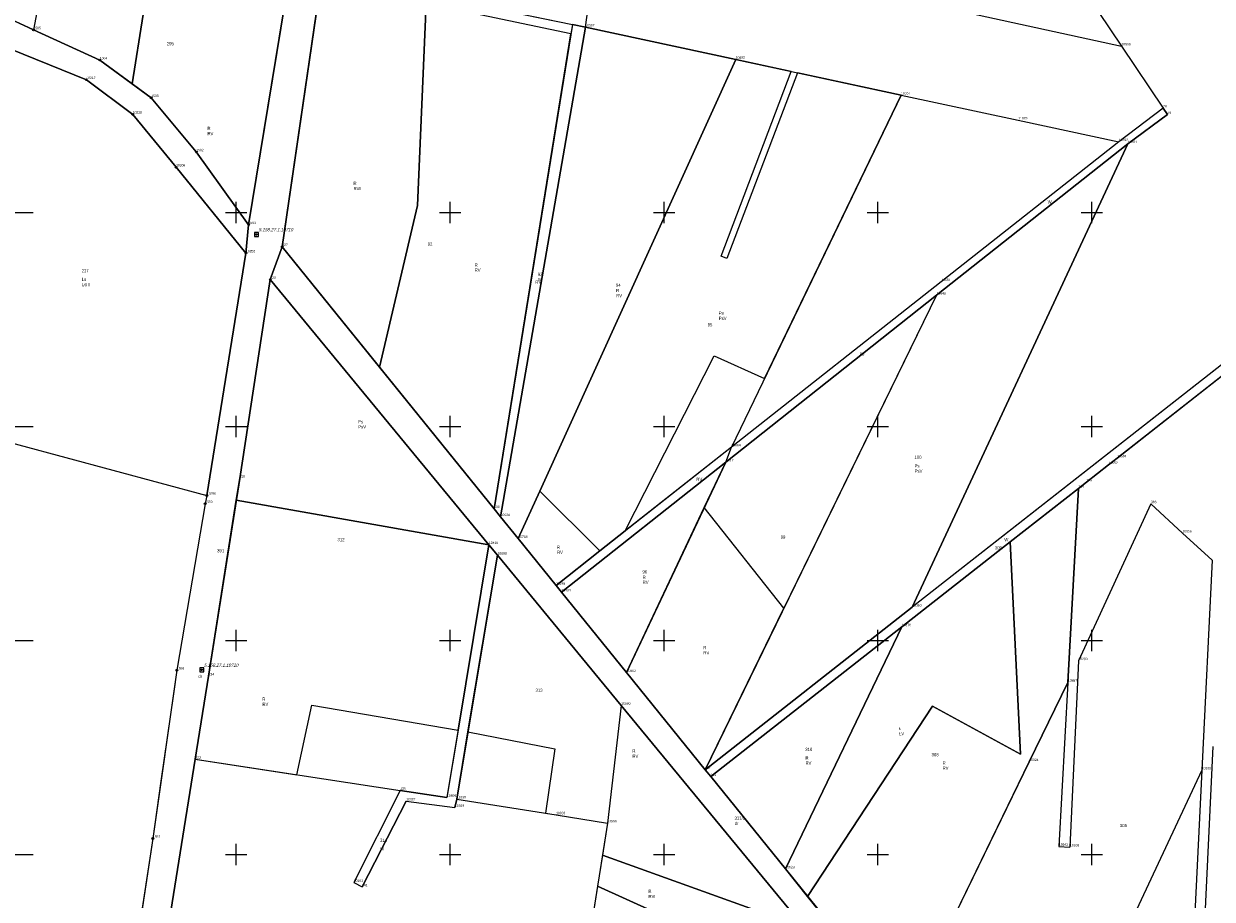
# Model space of a CAD drawing. Header units: metres. Extents: x 5548743 to 5556416, y 5707500 to 5714000.
# Tile 37 of 244: x 5550501 to 5551056, y 5711779 to 5712188. Entities that reach past the tile are written whole.
import ezdxf
from ezdxf.enums import TextEntityAlignment as Align

# ---------------------------------------------------------------- set-up
doc = ezdxf.new("R2010")
doc.units = ezdxf.units.M
doc.linetypes.add('219-1000', pattern=[0])
doc.layers.get('0').update_dxf_attribs({"color": 2, "lineweight": 5})
doc.styles.get("Standard").update_dxf_attribs({"font": 'Working1250', "width": 0.75})

# ---------------------------------------------------------------- blocks, each defined once
blk = doc.blocks.new('203')
at = {"linetype": 'Continuous', "lineweight": 0}
h = blk.add_hatch(color=0, dxfattribs=at)
edge = h.paths.add_edge_path()
edge.add_arc((0, 0), 0.09, 0, 360)
blk = doc.blocks.new('202')
at = {"color": 0, "linetype": 'Continuous', "lineweight": 0}
blk.add_circle((0, 0), 0.4, dxfattribs=at)
blk = doc.blocks.new('OSSP')
at = {"color": 0}
for p, q in [((-0.939, 0.938), (-0.939, -0.938)), ((-0.939, 0.938), (-0.939, -0.938)), ((0.936, 0.938), (-0.939, 0.938)), ((0.936, 0.938), (-0.939, 0.938)), ((0.45, 0), (-0.45, 0)), ((0.45, 0), (-0.45, 0)), ((0, -0.45), (0, 0.45)), ((0, -0.45), (0, 0.45)), ((0.936, -0.938), (0.936, 0.938)), ((0.936, -0.938), (0.936, 0.938)), ((-0.939, -0.938), (0.936, -0.938)), ((-0.939, -0.938), (0.936, -0.938))]:
    blk.add_line(p, q, dxfattribs=at)
blk = doc.blocks.new('RAMKA1000K')
at = {"color": 0}
for p, q in [((95, 500), (105, 500)), ((195, 500), (205, 500)), ((200, 495), (200, 500)), ((295, 500), (305, 500)), ((300, 495), (300, 500)), ((395, 500), (405, 500)), ((400, 495), (400, 500)), ((495, 500), (505, 500)), ((500, 495), (500, 500)), ((595, 500), (605, 500)), ((600, 495), (600, 500)), ((200, 395), (200, 405)), ((300, 395), (300, 405)), ((400, 395), (400, 405)), ((500, 395), (500, 405)), ((600, 395), (600, 405)), ((95, 400), (105, 400)), ((195, 400), (205, 400)), ((295, 400), (305, 400)), ((395, 400), (405, 400)), ((495, 400), (505, 400)), ((595, 400), (605, 400)), ((200, 295), (200, 305)), ((300, 295), (300, 305)), ((400, 295), (400, 305)), ((500, 295), (500, 305)), ((600, 295), (600, 305)), ((95, 300), (105, 300)), ((195, 300), (205, 300)), ((295, 300), (305, 300)), ((395, 300), (405, 300)), ((495, 300), (505, 300)), ((595, 300), (605, 300)), ((200, 95), (200, 105)), ((300, 95), (300, 105)), ((400, 95), (400, 105)), ((500, 95), (500, 105)), ((600, 95), (600, 105)), ((95, 100), (105, 100)), ((195, 100), (205, 100)), ((295, 100), (305, 100)), ((395, 100), (405, 100)), ((495, 100), (505, 100)), ((595, 100), (605, 100)), ((95, 0), (105, 0)), ((195, 0), (205, 0)), ((200, 0), (200, 5)), ((295, 0), (305, 0)), ((300, 0), (300, 5)), ((395, 0), (405, 0)), ((400, 0), (400, 5)), ((495, 0), (505, 0)), ((500, 0), (500, 5)), ((595, 0), (605, 0)), ((600, 0), (600, 5))]:
    blk.add_line(p, q, dxfattribs=at)

msp = doc.modelspace()

# ---------------------------------------------------------------- linework, layer by layer
at = {"layer": '216-obręb ewidencyjny', "color": 7, "linetype": 'CONTINUOUS', "lineweight": 25, "flags": 128}
for points in [[(5550554.75, 5711682.1), (5550580.85, 5711844.48), (5550587.1, 5711883.35), (5550601.63, 5711975.71), (5550615.93, 5712068.68), (5550621.5, 5712084.02), (5550640.21, 5712211.99), (5550646.92, 5712257.91), (5550648.31, 5712267.39), (5550648.96, 5712270.41), (5550659.94, 5712340.1), (5550668.54, 5712394.6), (5550677.04, 5712448.58), (5550687.73, 5712516.42), (5550694.77, 5712561.06), (5550699.12, 5712588.68), (5550699.76, 5712592.28), (5550702, 5712604.88), (5550752.53, 5712918.62)], [(5550752.53, 5712918.62), (5550702, 5712604.88), (5550699.76, 5712592.28), (5550699.12, 5712588.68), (5550694.77, 5712561.06), (5550687.73, 5712516.42), (5550677.04, 5712448.58), (5550668.54, 5712394.6), (5550659.94, 5712340.1), (5550648.96, 5712270.41), (5550648.31, 5712267.39), (5550646.92, 5712257.91), (5550640.21, 5712211.99), (5550621.5, 5712084.02), (5550615.93, 5712068.68), (5550601.63, 5711975.71), (5550587.1, 5711883.35), (5550580.85, 5711844.48), (5550554.75, 5711682.1)]]:
    msp.add_lwpolyline(points, dxfattribs=at)
at = {"layer": '217-kontur klasyfikacyjny', "color": 3, "linetype": 'CONTINUOUS', "lineweight": 18, "flags": 128}
for points in [[(5550520.01, 5712263.78), (5550505.22, 5712185.35)], [(5550763.22, 5712186.67), (5550769.32, 5712231.18)], [(5550639.62, 5712207.96), (5550621.5, 5712084.02)], [(5550689.3, 5712201.9), (5550757.22, 5712187.95)], [(5550684.73, 5712103.26), (5550688.84, 5712197.67)], [(5550688.84, 5712197.67), (5550684.73, 5712103.26)], [(5550756.49, 5712183.47), (5550688.84, 5712197.67)], [(5550551.4, 5712160.13), (5550556.56, 5712192.54)], [(5550556.56, 5712192.54), (5550551.4, 5712160.13)], [(5550605.78, 5712094.33), (5550621.92, 5712192.94)], [(5550505.22, 5712185.35), (5550536.21, 5712171.29)], [(5550720.57, 5711961.55), (5550756.49, 5712183.47)], [(5550756.49, 5712183.47), (5550720.57, 5711961.55)], [(5550763.22, 5712186.67), (5550723.61, 5711957.8)], [(5550723.61, 5711957.8), (5550763.22, 5712186.67)], [(5550757.22, 5712187.95), (5550756.49, 5712183.47)], [(5550757.22, 5712187.95), (5550763.22, 5712186.67)], [(5550763.22, 5712186.67), (5550757.22, 5712187.95)], [(5550833.52, 5712171.55), (5550763.22, 5712186.67)], [(5550529.92, 5712162.04), (5550488.77, 5712178.66)], [(5550536.21, 5712171.29), (5550551.4, 5712160.13)], [(5550741.89, 5711969.72), (5550833.52, 5712171.55)], [(5550833.52, 5712171.55), (5550741.89, 5711969.72)], [(5550859.38, 5712165.99), (5550833.52, 5712171.55)], [(5550551.61, 5712145.84), (5550529.92, 5712162.04)], [(5550826.64, 5712079.59), (5550859.38, 5712165.99)], [(5550862.33, 5712165.35), (5550829.39, 5712078.52)], [(5550910.79, 5712154.93), (5550862.33, 5712165.35)], [(5550551.4, 5712160.13), (5550560.27, 5712153.63)], [(5550560.27, 5712153.63), (5550581.33, 5712128.31)], [(5550846.94, 5712022.38), (5550910.79, 5712154.93)], [(5550571.86, 5712121.18), (5550551.61, 5712145.84)], [(5550581.33, 5712128.31), (5550605.78, 5712094.33)], [(5550916.07, 5711915.52), (5551016.88, 5712132.12)], [(5551016.88, 5712132.12), (5550927.42, 5712061.34)], [(5550604.56, 5712081.06), (5550571.86, 5712121.18)], [(5550666.97, 5712027.79), (5550684.73, 5712103.26)], [(5550684.73, 5712103.26), (5550666.97, 5712027.79)], [(5550621.5, 5712084.02), (5550666.97, 5712027.79)], [(5550586.28, 5711967.76), (5550604.56, 5712081.06)], [(5550829.39, 5712078.52), (5550826.64, 5712079.59)], [(5550615.93, 5712068.68), (5550601.63, 5711975.71)], [(5550718.12, 5711944.74), (5550615.93, 5712068.68)], [(5550927.42, 5712061.34), (5550856.02, 5711915.05)], [(5550781.82, 5711951.19), (5550823.39, 5712033.03)], [(5550823.39, 5712033.03), (5550846.94, 5712022.38)], [(5550666.97, 5712027.79), (5550720.57, 5711961.55)], [(5550454.21, 5712003.23), (5550586.28, 5711967.76)], [(5550831.5, 5711990.34), (5550781.82, 5711951.19)], [(5550828.82, 5711983.34), (5550831.5, 5711990.34)], [(5550828.82, 5711983.34), (5550752.06, 5711922.62)], [(5550752.06, 5711922.62), (5550828.82, 5711983.34)], [(5550818.82, 5711962.1), (5550828.82, 5711983.34)], [(5550601.63, 5711975.71), (5550600.04, 5711965.61)], [(5550731.85, 5711947.6), (5550741.89, 5711969.72)], [(5550741.89, 5711969.72), (5550731.85, 5711947.6)], [(5550741.89, 5711969.72), (5550769.93, 5711941.83)], [(5550769.93, 5711941.83), (5550741.89, 5711969.72)], [(5550993.76, 5711971.08), (5550961.83, 5711946.05)], [(5550988.8, 5711880.42), (5550993.76, 5711971.08)], [(5550600.04, 5711965.61), (5550587.1, 5711883.35)], [(5550600.04, 5711965.61), (5550718.12, 5711944.74)], [(5550718.12, 5711944.74), (5550600.04, 5711965.61)], [(5550720.57, 5711961.55), (5550723.61, 5711957.8)], [(5550782.52, 5711884.96), (5550818.82, 5711962.1)], [(5550818.82, 5711962.1), (5550782.52, 5711884.96)], [(5550856.02, 5711915.05), (5550818.82, 5711962.1)], [(5550723.61, 5711957.8), (5550731.85, 5711947.6)], [(5550769.93, 5711941.83), (5550781.82, 5711951.19)], [(5550781.82, 5711951.19), (5550769.93, 5711941.83)], [(5550703.75, 5711858.04), (5550718.12, 5711944.74)], [(5550731.85, 5711947.6), (5550749.53, 5711925.75)], [(5550961.83, 5711946.05), (5550911.15, 5711906.34)], [(5550961.83, 5711946.05), (5550966.61, 5711846.8)], [(5550966.61, 5711846.8), (5550961.83, 5711946.05)], [(5550722.18, 5711939.82), (5550708.33, 5711857.25)], [(5550780.02, 5711869.67), (5550722.18, 5711939.82)], [(5550749.53, 5711925.75), (5550769.93, 5711941.83)], [(5550769.93, 5711941.83), (5550749.53, 5711925.75)], [(5550749.53, 5711925.75), (5550752.06, 5711922.62)], [(5550752.06, 5711922.62), (5550782.52, 5711884.96)], [(5550819.2, 5711839.61), (5550916.07, 5711915.52)], [(5550856.02, 5711915.05), (5550819.2, 5711839.61)], [(5550819.2, 5711839.61), (5550856.02, 5711915.05)], [(5550911.15, 5711906.34), (5550821.84, 5711836.35)], [(5550856.75, 5711793.2), (5550911.15, 5711906.34)], [(5550911.15, 5711906.34), (5550856.75, 5711793.2)], [(5550782.52, 5711884.96), (5550819.2, 5711839.61)], [(5550587.1, 5711883.35), (5550580.85, 5711844.48)], [(5550970.76, 5711843.31), (5550988.8, 5711880.42)], [(5550628.37, 5711837.25), (5550635.29, 5711869.84)], [(5550635.29, 5711869.84), (5550703.75, 5711858.04)], [(5550865.71, 5711765.75), (5550780.02, 5711869.67)], [(5550925.47, 5711869.35), (5550867.12, 5711780.39)], [(5550867.12, 5711780.39), (5550925.47, 5711869.35)], [(5550966.61, 5711846.8), (5550925.47, 5711869.35)], [(5550925.47, 5711869.35), (5550966.61, 5711846.8)], [(5550708.33, 5711857.25), (5550748.98, 5711849.42)], [(5550748.98, 5711849.42), (5550744.62, 5711819.25)], [(5550580.85, 5711844.48), (5550628.37, 5711837.25)], [(5550936.08, 5711771.93), (5550970.76, 5711843.31)], [(5550821.84, 5711836.35), (5550856.75, 5711793.2)], [(5550744.62, 5711819.25), (5550749.53, 5711818.46)], [(5550749.53, 5711818.46), (5550773.58, 5711814.61)], [(5550773.58, 5711814.61), (5550771.21, 5711799.69)], [(5550771.21, 5711799.69), (5550768.89, 5711785.13)], [(5550771.21, 5711799.69), (5550865.71, 5711765.75)], [(5550865.71, 5711765.75), (5550771.21, 5711799.69)], [(5550856.75, 5711793.2), (5550867.12, 5711780.39)], [(5550768.89, 5711785.13), (5550759, 5711722.83)], [(5550849.29, 5711748.72), (5550768.89, 5711785.13)], [(5550768.89, 5711785.13), (5550849.29, 5711748.72)], [(5550867.12, 5711780.39), (5550912.76, 5711723.96)]]:
    msp.add_lwpolyline(points, dxfattribs=at)
at = {"layer": '218-kontur użytku gruntowego', "color": 3, "linetype": 'CONTINUOUS', "lineweight": 18, "flags": 128}
for points in [[(5550520.01, 5712263.78), (5550505.22, 5712185.35)], [(5550763.22, 5712186.67), (5550769.32, 5712231.18)], [(5550639.62, 5712207.96), (5550621.5, 5712084.02)], [(5550621.5, 5712084.02), (5550639.62, 5712207.96)], [(5550689.3, 5712201.9), (5550757.22, 5712187.95)], [(5550684.73, 5712103.26), (5550688.84, 5712197.67)], [(5550688.84, 5712197.67), (5550684.73, 5712103.26)], [(5550756.49, 5712183.47), (5550688.84, 5712197.67)], [(5550505.22, 5712185.35), (5550490.72, 5712192.15)], [(5550551.4, 5712160.13), (5550556.56, 5712192.54)], [(5550556.56, 5712192.54), (5550551.4, 5712160.13)], [(5550605.78, 5712094.33), (5550621.92, 5712192.94)], [(5550621.92, 5712192.94), (5550605.78, 5712094.33)], [(5550505.22, 5712185.35), (5550536.21, 5712171.29)], [(5550536.21, 5712171.29), (5550505.22, 5712185.35)], [(5550756.49, 5712183.47), (5550720.57, 5711961.55)], [(5550720.57, 5711961.55), (5550756.49, 5712183.47)], [(5550723.61, 5711957.8), (5550763.22, 5712186.67)], [(5550763.22, 5712186.67), (5550723.61, 5711957.8)], [(5550757.22, 5712187.95), (5550756.49, 5712183.47)], [(5550763.22, 5712186.67), (5550757.22, 5712187.95)], [(5550757.22, 5712187.95), (5550763.22, 5712186.67)], [(5550833.52, 5712171.55), (5550763.22, 5712186.67)], [(5550529.92, 5712162.04), (5550488.77, 5712178.66)], [(5550488.77, 5712178.66), (5550529.92, 5712162.04)], [(5550536.21, 5712171.29), (5550551.4, 5712160.13)], [(5550551.4, 5712160.13), (5550536.21, 5712171.29)], [(5550741.89, 5711969.72), (5550833.52, 5712171.55)], [(5550833.52, 5712171.55), (5550741.89, 5711969.72)], [(5550859.38, 5712165.99), (5550833.52, 5712171.55)], [(5550551.61, 5712145.84), (5550529.92, 5712162.04)], [(5550529.92, 5712162.04), (5550551.61, 5712145.84)], [(5550826.64, 5712079.59), (5550859.38, 5712165.99)], [(5550862.33, 5712165.35), (5550829.39, 5712078.52)], [(5550910.79, 5712154.93), (5550862.33, 5712165.35)], [(5550551.4, 5712160.13), (5550560.27, 5712153.63)], [(5550560.27, 5712153.63), (5550551.4, 5712160.13)], [(5550560.27, 5712153.63), (5550581.33, 5712128.31)], [(5550581.33, 5712128.31), (5550560.27, 5712153.63)], [(5550846.94, 5712022.38), (5550910.79, 5712154.93)], [(5550571.86, 5712121.18), (5550551.61, 5712145.84)], [(5550551.61, 5712145.84), (5550571.86, 5712121.18)], [(5551033.31, 5712148.8), (5551012.61, 5712133.04)], [(5551016.88, 5712132.12), (5551035.35, 5712145.76)], [(5551035.35, 5712145.76), (5551033.31, 5712148.8)], [(5550581.33, 5712128.31), (5550605.78, 5712094.33)], [(5550605.78, 5712094.33), (5550581.33, 5712128.31)], [(5550916.07, 5711915.52), (5551016.88, 5712132.12)], [(5550927.42, 5712061.34), (5551016.88, 5712132.12)], [(5551016.88, 5712132.12), (5550927.42, 5712061.34)], [(5551012.61, 5712133.04), (5550929.58, 5712067.62)], [(5550604.56, 5712081.06), (5550571.86, 5712121.18)], [(5550571.86, 5712121.18), (5550604.56, 5712081.06)], [(5550666.97, 5712027.79), (5550684.73, 5712103.26)], [(5550684.73, 5712103.26), (5550666.97, 5712027.79)], [(5550604.56, 5712081.06), (5550605.78, 5712094.33)], [(5550605.78, 5712094.33), (5550604.56, 5712081.06)], [(5550621.5, 5712084.02), (5550615.93, 5712068.68)], [(5550615.93, 5712068.68), (5550621.5, 5712084.02)], [(5550621.5, 5712084.02), (5550666.97, 5712027.79)], [(5550666.97, 5712027.79), (5550621.5, 5712084.02)], [(5550586.28, 5711967.76), (5550604.56, 5712081.06)], [(5550604.56, 5712081.06), (5550586.28, 5711967.76)], [(5550829.39, 5712078.52), (5550826.64, 5712079.59)], [(5550615.93, 5712068.68), (5550601.63, 5711975.71)], [(5550601.63, 5711975.71), (5550615.93, 5712068.68)], [(5550718.12, 5711944.74), (5550615.93, 5712068.68)], [(5550615.93, 5712068.68), (5550718.12, 5711944.74)], [(5550929.58, 5712067.62), (5550831.5, 5711990.34)], [(5550828.82, 5711983.34), (5550927.42, 5712061.34)], [(5550927.42, 5712061.34), (5550856.02, 5711915.05)], [(5551088.74, 5712050.82), (5550967.74, 5711956)], [(5551052.66, 5712017.24), (5551092.06, 5712048.11)], [(5550781.82, 5711951.19), (5550823.39, 5712033.03)], [(5550823.39, 5712033.03), (5550846.94, 5712022.38)], [(5550666.97, 5712027.79), (5550720.57, 5711961.55)], [(5550720.57, 5711961.55), (5550666.97, 5712027.79)], [(5551011.87, 5711985.26), (5551052.66, 5712017.24)], [(5550454.21, 5712003.23), (5550586.28, 5711967.76)], [(5550831.5, 5711990.34), (5550781.82, 5711951.19)], [(5551007.81, 5711982.09), (5551011.87, 5711985.26)], [(5550752.06, 5711922.62), (5550828.82, 5711983.34)], [(5550828.82, 5711983.34), (5550752.06, 5711922.62)], [(5550818.82, 5711962.1), (5550828.82, 5711983.34)], [(5550997.47, 5711973.98), (5551007.81, 5711982.09)], [(5550601.63, 5711975.71), (5550600.04, 5711965.61)], [(5550600.04, 5711965.61), (5550601.63, 5711975.71)], [(5550993.76, 5711971.08), (5550997.47, 5711973.98)], [(5550586.28, 5711967.76), (5550585.46, 5711963.88)], [(5550731.85, 5711947.6), (5550741.89, 5711969.72)], [(5550741.89, 5711969.72), (5550731.85, 5711947.6)], [(5550741.89, 5711969.72), (5550769.93, 5711941.83)], [(5550769.93, 5711941.83), (5550741.89, 5711969.72)], [(5550961.83, 5711946.05), (5550993.76, 5711971.08)], [(5550993.76, 5711971.08), (5550961.83, 5711946.05)], [(5550988.8, 5711880.42), (5550993.76, 5711971.08)], [(5550585.46, 5711963.88), (5550572.25, 5711886.1)], [(5550600.04, 5711965.61), (5550587.1, 5711883.35)], [(5550587.1, 5711883.35), (5550600.04, 5711965.61)], [(5550600.04, 5711965.61), (5550718.12, 5711944.74)], [(5550718.12, 5711944.74), (5550600.04, 5711965.61)], [(5550720.57, 5711961.55), (5550723.61, 5711957.8)], [(5550723.61, 5711957.8), (5550720.57, 5711961.55)], [(5550782.52, 5711884.96), (5550818.82, 5711962.1)], [(5550818.82, 5711962.1), (5550782.52, 5711884.96)], [(5550856.02, 5711915.05), (5550818.82, 5711962.1)], [(5550723.61, 5711957.8), (5550731.85, 5711947.6)], [(5550731.85, 5711947.6), (5550723.61, 5711957.8)], [(5550967.74, 5711956), (5550916.07, 5711915.52)], [(5550781.82, 5711951.19), (5550769.93, 5711941.83)], [(5550769.93, 5711941.83), (5550781.82, 5711951.19)], [(5550718.12, 5711944.74), (5550703.75, 5711858.04)], [(5550703.75, 5711858.04), (5550718.12, 5711944.74)], [(5550722.18, 5711939.82), (5550718.12, 5711944.74)], [(5550718.12, 5711944.74), (5550722.18, 5711939.82)], [(5550731.85, 5711947.6), (5550749.53, 5711925.75)], [(5550749.53, 5711925.75), (5550731.85, 5711947.6)], [(5550911.15, 5711906.34), (5550961.83, 5711946.05)], [(5550961.83, 5711946.05), (5550911.15, 5711906.34)], [(5550961.83, 5711946.05), (5550966.61, 5711846.8)], [(5550966.61, 5711846.8), (5550961.83, 5711946.05)], [(5550708.33, 5711857.25), (5550722.18, 5711939.82)], [(5550722.18, 5711939.82), (5550708.33, 5711857.25)], [(5550780.02, 5711869.67), (5550722.18, 5711939.82)], [(5550722.18, 5711939.82), (5550780.02, 5711869.67)], [(5550769.93, 5711941.83), (5550749.53, 5711925.75)], [(5550749.53, 5711925.75), (5550769.93, 5711941.83)], [(5550749.53, 5711925.75), (5550752.06, 5711922.62)], [(5550752.06, 5711922.62), (5550749.53, 5711925.75)], [(5550752.06, 5711922.62), (5550782.52, 5711884.96)], [(5550782.52, 5711884.96), (5550752.06, 5711922.62)], [(5550819.2, 5711839.61), (5550916.07, 5711915.52)], [(5550916.07, 5711915.52), (5550819.2, 5711839.61)], [(5550856.02, 5711915.05), (5550819.2, 5711839.61)], [(5550819.2, 5711839.61), (5550856.02, 5711915.05)], [(5550821.84, 5711836.35), (5550911.15, 5711906.34)], [(5550911.15, 5711906.34), (5550821.84, 5711836.35)], [(5550856.75, 5711793.2), (5550911.15, 5711906.34)], [(5550911.15, 5711906.34), (5550856.75, 5711793.2)], [(5550572.25, 5711886.1), (5550570.68, 5711875.13)], [(5550782.52, 5711884.96), (5550819.2, 5711839.61)], [(5550819.2, 5711839.61), (5550782.52, 5711884.96)], [(5550587.1, 5711883.35), (5550580.85, 5711844.48)], [(5550580.85, 5711844.48), (5550587.1, 5711883.35)], [(5550970.76, 5711843.31), (5550988.8, 5711880.42)], [(5550570.68, 5711875.13), (5550564.82, 5711834.17)], [(5550628.37, 5711837.25), (5550635.29, 5711869.84)], [(5550635.29, 5711869.84), (5550703.75, 5711858.04)], [(5550865.71, 5711765.75), (5550780.02, 5711869.67)], [(5550780.02, 5711869.67), (5550865.71, 5711765.75)], [(5550925.47, 5711869.35), (5550867.12, 5711780.39)], [(5550867.12, 5711780.39), (5550925.47, 5711869.35)], [(5550966.61, 5711846.8), (5550925.47, 5711869.35)], [(5550925.47, 5711869.35), (5550966.61, 5711846.8)], [(5550703.75, 5711858.04), (5550698.53, 5711826.57)], [(5550703.07, 5711825.89), (5550708.33, 5711857.25)], [(5550708.33, 5711857.25), (5550748.98, 5711849.42)], [(5550748.98, 5711849.42), (5550744.62, 5711819.25)], [(5550554.75, 5711682.1), (5550580.85, 5711844.48)], [(5550580.85, 5711844.48), (5550628.37, 5711837.25)], [(5550819.2, 5711839.61), (5550821.84, 5711836.35)], [(5550821.84, 5711836.35), (5550819.2, 5711839.61)], [(5550936.08, 5711771.93), (5550970.76, 5711843.31)], [(5550564.82, 5711834.17), (5550561, 5711807.44)], [(5550821.84, 5711836.35), (5550856.75, 5711793.2)], [(5550856.75, 5711793.2), (5550821.84, 5711836.35)], [(5550676.67, 5711829.9), (5550654.93, 5711786.85)], [(5550698.53, 5711826.57), (5550676.67, 5711829.9)], [(5550658.81, 5711784.79), (5550679.49, 5711824.91)], [(5550679.49, 5711824.91), (5550702.25, 5711821.9)], [(5550702.25, 5711821.9), (5550703.07, 5711825.89)], [(5550744.62, 5711819.25), (5550749.53, 5711818.46)], [(5550749.53, 5711818.46), (5550773.58, 5711814.61)], [(5550773.58, 5711814.61), (5550771.21, 5711799.69)], [(5550561, 5711807.44), (5550552.31, 5711750.43)], [(5550771.21, 5711799.69), (5550768.89, 5711785.13)], [(5550771.21, 5711799.69), (5550865.71, 5711765.75)], [(5550865.71, 5711765.75), (5550771.21, 5711799.69)], [(5550856.75, 5711793.2), (5550867.12, 5711780.39)], [(5550867.12, 5711780.39), (5550856.75, 5711793.2)], [(5550654.93, 5711786.85), (5550658.81, 5711784.79)], [(5550768.89, 5711785.13), (5550759, 5711722.83)], [(5550849.29, 5711748.72), (5550768.89, 5711785.13)], [(5550768.89, 5711785.13), (5550849.29, 5711748.72)], [(5550867.12, 5711780.39), (5550912.76, 5711723.96)], [(5550912.76, 5711723.96), (5550867.12, 5711780.39)]]:
    msp.add_lwpolyline(points, dxfattribs=at)
at = {"layer": '219-działka ewidencyjna', "color": 7, "linetype": '219-1000', "lineweight": 18, "flags": 128}
for points in [[(5550944.23, 5712281.34), (5551013.83, 5712177.77)], [(5550520.01, 5712263.78), (5550505.22, 5712185.35)], [(5550646.92, 5712257.91), (5551013.83, 5712177.77)], [(5550630.14, 5712243.18), (5550605.78, 5712094.33)], [(5550441.51, 5712215.22), (5550505.22, 5712185.35)], [(5550640.21, 5712211.99), (5550621.5, 5712084.02)], [(5550640.21, 5712211.99), (5550757.22, 5712187.95)], [(5550505.22, 5712185.35), (5550536.21, 5712171.29)], [(5550757.22, 5712187.95), (5550720.57, 5711961.55)], [(5550763.22, 5712186.67), (5550723.61, 5711957.8)], [(5550757.22, 5712187.95), (5550763.22, 5712186.67)], [(5550763.22, 5712186.67), (5550833.52, 5712171.55)], [(5550488.77, 5712178.66), (5550529.92, 5712162.04)], [(5551013.83, 5712177.77), (5551033.31, 5712148.8)], [(5550536.21, 5712171.29), (5550560.27, 5712153.63)], [(5550833.52, 5712171.55), (5550731.85, 5711947.6)], [(5550833.52, 5712171.55), (5550910.79, 5712154.93)], [(5550529.92, 5712162.04), (5550551.61, 5712145.84)], [(5550560.27, 5712153.63), (5550581.33, 5712128.31)], [(5550910.79, 5712154.93), (5550831.5, 5711990.34)], [(5550910.79, 5712154.93), (5550965.57, 5712143.16)], [(5550551.61, 5712145.84), (5550571.86, 5712121.18)], [(5551033.31, 5712148.8), (5551012.61, 5712133.04)], [(5551035.35, 5712145.76), (5551016.88, 5712132.12)], [(5551033.31, 5712148.8), (5551035.35, 5712145.76)], [(5550965.57, 5712143.16), (5551012.61, 5712133.04)], [(5550581.33, 5712128.31), (5550605.78, 5712094.33)], [(5551016.88, 5712132.12), (5550916.07, 5711915.52)], [(5551016.88, 5712132.12), (5550927.42, 5712061.34)], [(5551012.61, 5712133.04), (5550929.58, 5712067.62)], [(5550571.86, 5712121.18), (5550604.56, 5712081.06)], [(5550605.78, 5712094.33), (5550604.56, 5712081.06)], [(5550621.5, 5712084.02), (5550615.93, 5712068.68)], [(5550621.5, 5712084.02), (5550720.57, 5711961.55)], [(5550604.56, 5712081.06), (5550586.28, 5711967.76)], [(5550615.93, 5712068.68), (5550601.63, 5711975.71)], [(5550615.93, 5712068.68), (5550718.12, 5711944.74)], [(5550929.58, 5712067.62), (5550831.5, 5711990.34)], [(5550927.42, 5712061.34), (5550819.2, 5711839.61)], [(5550927.42, 5712061.34), (5550828.82, 5711983.34)], [(5551088.74, 5712050.82), (5550916.07, 5711915.52)], [(5551092.06, 5712048.11), (5551011.87, 5711985.26)], [(5550454.21, 5712003.23), (5550586.28, 5711967.76)], [(5550831.5, 5711990.34), (5550749.53, 5711925.75)], [(5551011.87, 5711985.26), (5551007.81, 5711982.09)], [(5550828.82, 5711983.34), (5550752.06, 5711922.62)], [(5550828.82, 5711983.34), (5550782.52, 5711884.96)], [(5551007.81, 5711982.09), (5550997.47, 5711973.98)], [(5550601.63, 5711975.71), (5550587.1, 5711883.35)], [(5550997.47, 5711973.98), (5550993.76, 5711971.08)], [(5550586.28, 5711967.76), (5550585.46, 5711963.88)], [(5550993.76, 5711971.08), (5550911.15, 5711906.34)], [(5550993.76, 5711971.08), (5550988.8, 5711880.42)], [(5550585.46, 5711963.88), (5550572.25, 5711886.1)], [(5550720.57, 5711961.55), (5550723.61, 5711957.8)], [(5551027.64, 5711963.83), (5550993.7, 5711890.47)], [(5551027.64, 5711963.83), (5551042.43, 5711950.23)], [(5550723.61, 5711957.8), (5550731.85, 5711947.6)], [(5551042.43, 5711950.23), (5551056.18, 5711937.58)], [(5550718.12, 5711944.74), (5550698.53, 5711826.57)], [(5550718.12, 5711944.74), (5550722.18, 5711939.82)], [(5550731.85, 5711947.6), (5550749.53, 5711925.75)], [(5550722.18, 5711939.82), (5550703.07, 5711825.89)], [(5550722.18, 5711939.82), (5550780.02, 5711869.67)], [(5551056.18, 5711937.58), (5551051.39, 5711839.44)], [(5550749.53, 5711925.75), (5550752.06, 5711922.62)], [(5550752.06, 5711922.62), (5550782.52, 5711884.96)], [(5550916.07, 5711915.52), (5550819.2, 5711839.61)], [(5550911.15, 5711906.34), (5550821.84, 5711836.35)], [(5550911.15, 5711906.34), (5550856.75, 5711793.2)], [(5550993.7, 5711890.47), (5550989.78, 5711803.45)], [(5550572.25, 5711886.1), (5550561, 5711807.44)], [(5550782.52, 5711884.96), (5550819.2, 5711839.61)], [(5550587.1, 5711883.35), (5550580.85, 5711844.48)], [(5550988.8, 5711880.42), (5550970.76, 5711843.31)], [(5550988.8, 5711880.42), (5550984.62, 5711803.76)], [(5550780.02, 5711869.67), (5550773.58, 5711814.61)], [(5550780.02, 5711869.67), (5550865.71, 5711765.75)], [(5551056.5, 5711850.39), (5551046.7, 5711642.84)], [(5550580.85, 5711844.48), (5550554.75, 5711682.1)], [(5550580.85, 5711844.48), (5550676.67, 5711829.9)], [(5550819.2, 5711839.61), (5550821.84, 5711836.35)], [(5550970.76, 5711843.31), (5550912.76, 5711723.96)], [(5551051.39, 5711839.44), (5550966.4, 5711657.65)], [(5551051.39, 5711839.44), (5551041.92, 5711645.3)], [(5550821.84, 5711836.35), (5550856.75, 5711793.2)], [(5550676.67, 5711829.9), (5550654.93, 5711786.85)], [(5550676.67, 5711829.9), (5550698.53, 5711826.57)], [(5550679.49, 5711824.91), (5550658.81, 5711784.79)], [(5550679.49, 5711824.91), (5550702.25, 5711821.9)], [(5550703.07, 5711825.89), (5550702.25, 5711821.9)], [(5550703.07, 5711825.89), (5550749.53, 5711818.46)], [(5550749.53, 5711818.46), (5550773.58, 5711814.61)], [(5550773.58, 5711814.61), (5550747.31, 5711649.26)], [(5550561, 5711807.44), (5550551.58, 5711745.63)], [(5550984.62, 5711803.76), (5550989.78, 5711803.45)], [(5550856.75, 5711793.2), (5550912.76, 5711723.96)], [(5550654.93, 5711786.85), (5550658.81, 5711784.79)]]:
    msp.add_lwpolyline(points, dxfattribs=at)

# ---------------------------------------------------------------- block references
at = {"layer": '202-punkt graniczny', "color": 7, "linetype": 'CONTINUOUS', "lineweight": 18}
for p in [(5550505.22, 5712185.35), (5550536.21, 5712171.29), (5550529.92, 5712162.04), (5550560.27, 5712153.63), (5550551.61, 5712145.84), (5550581.33, 5712128.31), (5550571.86, 5712121.18), (5550605.78, 5712094.33), (5550621.5, 5712084.02), (5550604.56, 5712081.06), (5550615.93, 5712068.68), (5550586.28, 5711967.76), (5550585.46, 5711963.88), (5550572.25, 5711886.1), (5550561, 5711807.44)]:
    msp.add_blockref('202', p, dxfattribs=at)
at = {"layer": '203-punkt graniczny', "color": 7, "linetype": 'CONTINUOUS', "lineweight": 18}
for p in [(5550757.22, 5712187.95), (5550763.22, 5712186.67), (5551013.83, 5712177.77), (5550833.52, 5712171.55), (5550910.79, 5712154.93), (5551033.31, 5712148.8), (5551035.35, 5712145.76), (5550965.57, 5712143.16), (5551012.61, 5712133.04), (5551016.88, 5712132.12), (5550929.58, 5712067.62), (5550927.42, 5712061.34), (5550831.5, 5711990.34), (5550828.82, 5711983.34), (5551011.87, 5711985.26), (5551007.81, 5711982.09), (5550601.63, 5711975.71), (5550997.47, 5711973.98), (5550993.76, 5711971.08), (5550720.57, 5711961.55), (5551027.64, 5711963.83), (5550723.61, 5711957.8), (5551042.43, 5711950.23), (5550718.12, 5711944.74), (5550731.85, 5711947.6), (5550722.18, 5711939.82), (5551056.18, 5711937.58), (5550749.53, 5711925.75), (5550752.06, 5711922.62), (5550916.07, 5711915.52), (5550911.15, 5711906.34), (5550993.7, 5711890.47), (5550587.1, 5711883.35), (5550782.52, 5711884.96), (5550988.8, 5711880.42), (5550780.02, 5711869.67), (5550580.85, 5711844.48), (5550819.2, 5711839.61), (5550970.76, 5711843.31), (5551051.39, 5711839.44), (5550821.84, 5711836.35), (5550676.67, 5711829.9), (5550679.49, 5711824.91), (5550698.53, 5711826.57), (5550703.07, 5711825.89), (5550702.25, 5711821.9), (5550749.53, 5711818.46), (5550773.58, 5711814.61), (5550984.62, 5711803.76), (5550989.78, 5711803.45), (5550856.75, 5711793.2), (5550654.93, 5711786.85), (5550658.81, 5711784.79)]:
    msp.add_blockref('203', p, dxfattribs=at)
at = {"layer": 'Szczegółowa osnowa geodezyjna pozioma', "color": 7, "linetype": 'CONTINUOUS', "lineweight": 13}
for p in [(5550609.469, 5712089.795), (5550583.879, 5711886.226)]:
    msp.add_blockref('OSSP', p, dxfattribs=at)
at = {"layer": 'Wstawianie ramki sekcyjnej z opisem', "color": 7, "linetype": 'CONTINUOUS', "lineweight": 13}
for p in [(5550400, 5712000), (5550400, 5712000), (5550400, 5712000), (5550400, 5712000), (5550400, 5711500), (5550400, 5711500), (5550400, 5711500), (5550400, 5711500)]:
    msp.add_blockref('RAMKA1000K', p, dxfattribs=at)

# ---------------------------------------------------------------- texts
at = {"layer": '202-punkt graniczny-Atr103', "color": 7, "width": 0.9}
for s, p in [('1505', (5550505.22, 5712185.35)), ('1505', (5550505.22, 5712185.35)), ('1504', (5550536.21, 5712171.29)), ('1504', (5550536.21, 5712171.29)), ('10217', (5550529.92, 5712162.04)), ('10217', (5550529.92, 5712162.04)), ('1503', (5550560.27, 5712153.63)), ('1503', (5550560.27, 5712153.63)), ('10228', (5550551.61, 5712145.84)), ('10228', (5550551.61, 5712145.84)), ('1502', (5550581.33, 5712128.31)), ('1502', (5550581.33, 5712128.31)), ('10206', (5550571.86, 5712121.18)), ('10206', (5550571.86, 5712121.18)), ('1501', (5550605.78, 5712094.33)), ('1501', (5550605.78, 5712094.33)), ('227', (5550621.5, 5712084.02)), ('227', (5550621.5, 5712084.02)), ('10252', (5550604.56, 5712081.06)), ('10252', (5550604.56, 5712081.06)), ('226', (5550615.93, 5712068.68)), ('226', (5550615.93, 5712068.68)), ('10256', (5550586.28, 5711967.76)), ('10256', (5550586.28, 5711967.76)), ('1559', (5550585.46, 5711963.88)), ('1559', (5550585.46, 5711963.88)), ('1558', (5550572.25, 5711886.1)), ('1558', (5550572.25, 5711886.1)), ('1557', (5550561, 5711807.44)), ('1557', (5550561, 5711807.44))]:
    msp.add_text(s, height=1.125, dxfattribs=at).set_placement(p, align=Align.BOTTOM_LEFT)
at = {"layer": '203-punkt graniczny-Atr103', "color": 7, "width": 0.9}
for s, p in [('10507', (5550763.22, 5712186.67)), ('10507', (5550763.22, 5712186.67)), ('10959', (5551013.83, 5712177.77)), ('10959', (5551013.83, 5712177.77)), ('10482', (5550833.52, 5712171.55)), ('10482', (5550833.52, 5712171.55)), ('10167', (5550910.79, 5712154.93)), ('10167', (5550910.79, 5712154.93)), ('78', (5551033.31, 5712148.8)), ('78', (5551033.31, 5712148.8)), ('11079', (5550965.57, 5712143.16)), ('11079', (5550965.57, 5712143.16)), ('79', (5551035.35, 5712145.76)), ('79', (5551035.35, 5712145.76)), ('10292', (5551012.61, 5712133.04)), ('10292', (5551012.61, 5712133.04)), ('10311', (5551016.88, 5712132.12)), ('10311', (5551016.88, 5712132.12)), ('10681', (5550929.58, 5712067.62)), ('10681', (5550929.58, 5712067.62)), ('10645', (5550927.42, 5712061.34)), ('10645', (5550927.42, 5712061.34)), ('10664', (5550831.5, 5711990.34)), ('10664', (5550831.5, 5711990.34)), ('11011', (5550828.82, 5711983.34)), ('11011', (5550828.82, 5711983.34)), ('10552', (5551007.81, 5711982.09)), ('10552', (5551007.81, 5711982.09)), ('10504', (5551011.87, 5711985.26)), ('10504', (5551011.87, 5711985.26)), ('225', (5550601.63, 5711975.71)), ('225', (5550601.63, 5711975.71)), ('124', (5550993.76, 5711971.08)), ('124', (5550993.76, 5711971.08)), ('125', (5550997.47, 5711973.98)), ('125', (5550997.47, 5711973.98)), ('103', (5550720.57, 5711961.55)), ('103', (5550720.57, 5711961.55)), ('366', (5551027.64, 5711963.83)), ('366', (5551027.64, 5711963.83)), ('10624', (5550723.61, 5711957.8)), ('10624', (5550723.61, 5711957.8)), ('10056', (5551042.43, 5711950.23)), ('10056', (5551042.43, 5711950.23)), ('10418', (5550718.12, 5711944.74)), ('10418', (5550718.12, 5711944.74)), ('10708', (5550731.85, 5711947.6)), ('10708', (5550731.85, 5711947.6)), ('10098', (5550722.18, 5711939.82)), ('10098', (5550722.18, 5711939.82)), ('10248', (5550749.53, 5711925.75)), ('10248', (5550749.53, 5711925.75)), ('10494', (5550752.06, 5711922.62)), ('10494', (5550752.06, 5711922.62)), ('10390', (5550916.07, 5711915.52)), ('10390', (5550916.07, 5711915.52)), ('10876', (5550911.15, 5711906.34)), ('10876', (5550911.15, 5711906.34)), ('10200', (5550993.7, 5711890.47)), ('10200', (5550993.7, 5711890.47)), ('224', (5550587.1, 5711883.35)), ('224', (5550587.1, 5711883.35)), ('10802', (5550782.52, 5711884.96)), ('10802', (5550782.52, 5711884.96)), ('10887', (5550988.8, 5711880.42)), ('10887', (5550988.8, 5711880.42)), ('10680', (5550780.02, 5711869.67)), ('10680', (5550780.02, 5711869.67)), ('223', (5550580.85, 5711844.48)), ('223', (5550580.85, 5711844.48)), ('10024', (5550970.76, 5711843.31)), ('10024', (5550970.76, 5711843.31)), ('117', (5550819.2, 5711839.61)), ('117', (5550819.2, 5711839.61)), ('10153', (5551051.39, 5711839.44)), ('10153', (5551051.39, 5711839.44)), ('121', (5550821.84, 5711836.35)), ('121', (5550821.84, 5711836.35)), ('135', (5550676.67, 5711829.9)), ('135', (5550676.67, 5711829.9)), ('10898', (5550698.53, 5711826.57)), ('10898', (5550698.53, 5711826.57)), ('10307', (5550679.49, 5711824.91)), ('10307', (5550679.49, 5711824.91)), ('10929', (5550702.25, 5711821.9)), ('10929', (5550702.25, 5711821.9)), ('11030', (5550703.07, 5711825.89)), ('11030', (5550703.07, 5711825.89)), ('10033', (5550749.53, 5711818.46)), ('10033', (5550749.53, 5711818.46)), ('10550', (5550773.58, 5711814.61)), ('10550', (5550773.58, 5711814.61)), ('10642', (5550984.62, 5711803.76)), ('10642', (5550984.62, 5711803.76)), ('10108', (5550989.78, 5711803.45)), ('10108', (5550989.78, 5711803.45)), ('10623', (5550856.75, 5711793.2)), ('10623', (5550856.75, 5711793.2)), ('10151', (5550654.93, 5711786.85)), ('10151', (5550654.93, 5711786.85)), ('141', (5550658.81, 5711784.79)), ('141', (5550658.81, 5711784.79))]:
    msp.add_text(s, height=1.125, dxfattribs=at).set_placement(p, align=Align.BOTTOM_LEFT)
at = {"layer": '209-oznaczenie konturu klasyfikacyjnego', "color": 3, "linetype": 'CONTINUOUS', "lineweight": 18, "width": 0.79}
for s, p in [('RV', (5550586.55, 5712137.66)), ('RVI', (5550654.83, 5712112.01)), ('RV', (5550711.46, 5712073.86)), ('LsIII', (5550527.82, 5712067.09)), ('RV', (5550739.83, 5712068.24)), ('RV', (5550777.63, 5712061.92)), ('PsV', (5550825.6, 5712051.33)), ('PsV', (5550657.04, 5712000.59)), ('PsV', (5550917.18, 5711979.95)), ('RV', (5550815.12, 5711976.02)), ('RV', (5550749.96, 5711941.93)), ('RV', (5550790.01, 5711927.89)), ('RV', (5550818.39, 5711894.95)), ('RV', (5550612.24, 5711870.95)), ('ŁV', (5550909.83, 5711857.21)), ('RV', (5550785.22, 5711846.69)), ('RV', (5550866.13, 5711843.47)), ('RV', (5550930.23, 5711841.09)), ('RVI', (5550792.72, 5711781.09))]:
    msp.add_text(s, height=1.5, dxfattribs=at).set_placement(p, align=Align.TOP_LEFT)
at = {"layer": '210-oznaczenie konturu użytku gruntowego', "color": 3, "linetype": 'CONTINUOUS', "lineweight": 18, "width": 0.79}
for s, p in [('R', (5550586.53, 5712138.56)), ('R', (5550654.81, 5712112.91)), ('W', (5550979.36, 5712104.18)), ('R', (5550711.44, 5712074.76)), ('Ls', (5550527.8, 5712067.99)), ('W', (5550741.03, 5712067.89)), ('R', (5550777.6, 5712062.82)), ('Ps', (5550825.58, 5712052.23)), ('Ps', (5550657.02, 5712001.49)), ('Ps', (5550917.16, 5711980.85)), ('W', (5550959.08, 5711946.35)), ('R', (5550749.94, 5711942.83)), ('R', (5550789.99, 5711928.79)), ('R', (5550818.37, 5711895.85)), ('dr', (5550582.3, 5711882.46)), ('R', (5550612.22, 5711871.85)), ('Ł', (5550909.81, 5711858.11)), ('R', (5550785.2, 5711847.59)), ('R', (5550866.11, 5711844.37)), ('R', (5550930.21, 5711841.99)), ('dr', (5550833.02, 5711813.74)), ('W', (5550667.3, 5711801.89)), ('R', (5550792.7, 5711781.99))]:
    msp.add_text(s, height=1.5, dxfattribs=at).set_placement(p)
at = {"layer": '211-numer działki ewidencyjnej', "color": 7, "linetype": 'CONTINUOUS', "lineweight": 18, "width": 0.79}
for s, p in [('295', (5550567.51, 5712178.16)), ('237', (5550527.71, 5712071.99)), ('100', (5550917.07, 5711984.85)), ('312', (5550647.31, 5711946.4)), ('309', (5550954.66, 5711942.57)), ('313', (5550739.9, 5711876.03)), ('310', (5550866.02, 5711848.37)), ('308', (5550925.08, 5711845.88)), ('305', (5551013.11, 5711812.78)), ('314', (5550667.21, 5711805.89))]:
    msp.add_text(s, height=1.5, dxfattribs=at).set_placement(p)
for s, p in [('92', (5550689.5, 5712085.98)), ('93', (5550740.94, 5712071.89)), ('94', (5550777.51, 5712066.82)), ('95', (5550820.39, 5712048.31)), ('98', (5550891.46, 5712034.68)), ('99', (5550854.53, 5711949.05)), ('391', (5550591.08, 5711942.71)), ('96', (5550789.9, 5711932.79)), ('311/1', (5550832.93, 5711817.74))]:
    msp.add_text(s, height=1.5, dxfattribs=at).set_placement(p, align=Align.TOP_LEFT)
at = {"layer": 'Szczegółowa osnowa geodezyjna pozioma-Atr103', "color": 7, "oblique": 15, "width": 0.9}
for s, p in [('5.158.27.1.10710', (5550610.469, 5712090.795)), ('5.158.27.1.10720', (5550584.879, 5711887.226))]:
    msp.add_text(s, height=1.5, dxfattribs=at).set_placement(p, align=Align.BOTTOM_LEFT)

doc.saveas('drawing.dxf')
